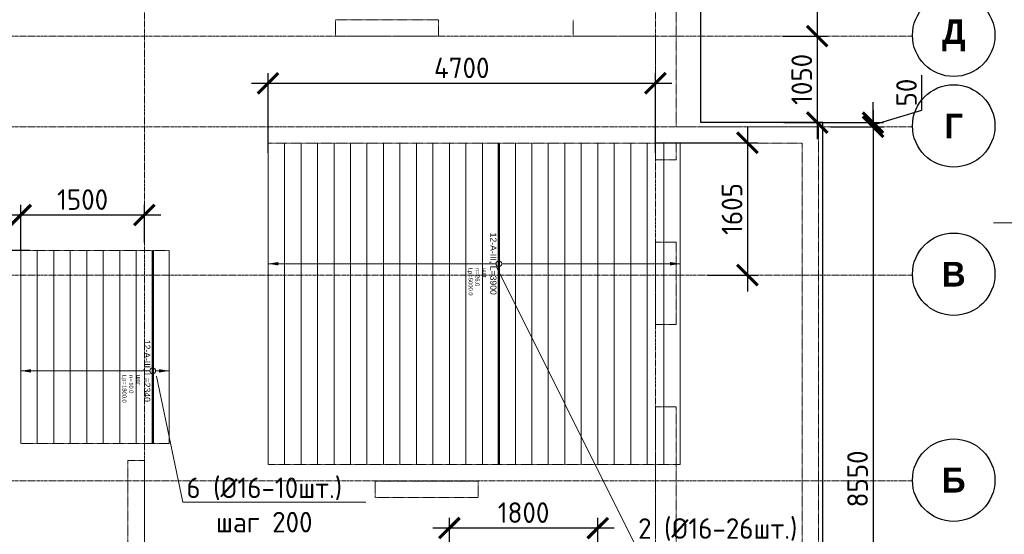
# Model space of a CAD drawing. Header units: millimetres. Extents: x -56135 to 1694203, y -446411 to -23139.
# Tile 197 of 256: x 901238 to 913183, y -122447 to -116199. Entities that reach past the tile are written whole.
import ezdxf
from ezdxf import colors
from ezdxf.entities.mleader import LeaderData, LeaderLine
from ezdxf.enums import TextEntityAlignment as Align
from ezdxf.math import Vec2, Vec3

# ---------------------------------------------------------------- set-up
doc = ezdxf.new("R2010")
doc.units = ezdxf.units.MM
doc.set_wipeout_variables(frame=1)
for name, pattern in [('01 Штриховая _4 мм_', [6, 3.5, -2.5]), ('______5', [1100, 800, -100, 100, -100]), ('GOST2.303 4', [7, 5, -2, 0]), ('осевая', [50.8, 31.75, -6.35, 6.35, -6.35])]:
    doc.linetypes.add(name, pattern=pattern)
for name, color, linetype, lineweight in [('0 Фундамент', 5, 'Continuous', 30), ('АрмСтер', 2, 'Continuous', 50), ('контур распр. стерхней', 2, 'GOST2.303 4', 20), ('Оси', 40, '______5', 18), ('подоснова', 151, 'Continuous', 5), ('РАЗМЕРЫ', 1, 'Continuous', 9), ('СТЕНЫ', 3, 'Continuous', 30)]:
    doc.layers.add(name, color=color, linetype=linetype, lineweight=lineweight)
doc.layers.add('АрмСтер_атрибуты', color=2, linetype='Continuous', lineweight=0, plot=False)
doc.layers.add('АрмСтер_невид', color=8, linetype='Continuous', lineweight=0, plot=False)
doc.styles.add('Century Gothic', font='GOTHIC.TTF')
doc.styles.add('GOST-2.304_Type-B', font='GOST_Common.ttf')
doc.styles.get("Standard").update_dxf_attribs({"font": 'arial.ttf'})
doc.styles.add('Аннотативный', font='arial.ttf')
doc.dimstyles.new('СПДС', dxfattribs={"dimscale": 100, "dimtxt": 2.5, "dimasz": 2.5, "dimexe": 1.25, "dimexo": 0, "dimtad": 1, "dimdec": 0, "dimtxsty": 'GOST-2.304_Type-B', "dimblk": 'ARCHTICK', "dimcen": 2.5, "dimdle": 2, "dimadec": 0, "dimazin": 2, "dimtfac": 0.75, "dimtdec": 0, "dimtmove": 1, "dimatfit": 3, "dimfxl": 1, "dimtolj": 1, "dimarcsym": 1})

# ---------------------------------------------------------------- blocks, each defined once
blk = doc.blocks.new('NSY101')
at = {"color": 0, "linetype": 'ByBlock', "lineweight": -2}
blk.add_circle((0, 0), 50, dxfattribs=at)
blk = doc.blocks.new('оси 2.2-2.3')
at = {"layer": 'Оси', "color": 16, "linetype": 'осевая', "lineweight": 0, "transparency": 33554687}
for p, q in [((515054.9, -104267.9), (515054.9, -134893.5)), ((521254.5, -104267.9), (521254.9, -134893.5)), ((468076.3, -116595.4), (524372.9, -116595.4)), ((468076.3, -117695.4), (524372.9, -117695.4)), ((468076.3, -119495.4), (524372.9, -119495.4)), ((468076.3, -121995.4), (524372.9, -121995.4))]:
    blk.add_line(p, q, dxfattribs=at)
at = {"layer": 'Оси', "color": 16, "linetype": 'Continuous', "lineweight": 25, "transparency": 33554687, "xscale": 9.999999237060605, "yscale": 9.999999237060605, "zscale": 9.999999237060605}
for p in [(524872.8, -116585.2), (524872.8, -117685.2), (524872.8, -119485.2), (524872.8, -121985.2)]:
    blk.add_blockref('NSY101', p, dxfattribs=at)
at = {"layer": 'Оси', "color": 16, "linetype": 'Continuous', "lineweight": 25, "transparency": 33554687, "char_height": 300, "attachment_point": 5, "style": 'Century Gothic'}
for s, insert, width in [('\\A1;{\\fCentury Gothic|i0|b1;\\H300.000000;\\W1.000000;\\C16;Д}\\P', (524872.8, -116585.2), 470), ('\\A1;{\\fCentury Gothic|i0|b1;\\H300.000000;\\W1.000000;\\C16;Г}\\P', (524872.8, -117685.2), 345), ('\\A1;{\\fCentury Gothic|i0|b1;\\H300.000000;\\W1.000000;\\C16;В}\\P', (524872.8, -119485.2), 390), ('\\A1;{\\fCentury Gothic|i0|b1;\\H300.000000;\\W1.000000;\\C16;Б}\\P', (524872.8, -121985.2), 390)]:
    blk.add_mtext(s, dxfattribs=dict(at, insert=insert, width=width))
blk = doc.blocks.new('_ArchTick')
at = {"color": 0, "linetype": 'ByBlock', "const_width": 0.15}
blk.add_lwpolyline([(-0.5, -0.5), (0.5, 0.5)], dxfattribs=at)
blk = doc.blocks.new('*D168')
at = {"layer": 'DEFPOINTS', "color": 0, "transparency": 16777216}
for p in [(909501, -106299), (910501, -116399), (910913, -116399)]:
    blk.add_point(p, dxfattribs=at)
at = {"layer": 'РАЗМЕРЫ', "color": 0, "lineweight": -2, "transparency": 16777216}
for p, q in [((910913, -106099), (910913, -116599)), ((909501, -106299), (911038, -106299)), ((910501, -116399), (911038, -116399))]:
    blk.add_line(p, q, dxfattribs=at)
at = {"layer": 'РАЗМЕРЫ', "color": 0, "lineweight": -2, "transparency": 16777216, "xscale": 250, "yscale": 250, "zscale": 250}
for p, rotation in [((910913, -106299), 90), ((910913, -116399), 270)]:
    blk.add_blockref('_ArchTick', p, dxfattribs=dict(at, rotation=rotation))
at = {"layer": 'РАЗМЕРЫ', "color": 0, "transparency": 16777216, "insert": (910726, -111349), "char_height": 250, "attachment_point": 5, "rotation": 90, "style": 'GOST-2.304_Type-B'}
blk.add_mtext('\\A1;10100', dxfattribs=at)
blk = doc.blocks.new('*D169')
at = {"layer": 'DEFPOINTS', "color": 0, "transparency": 16777216}
for p in [(910501, -116399), (910507, -117449), (910913, -117449)]:
    blk.add_point(p, dxfattribs=at)
at = {"layer": 'РАЗМЕРЫ', "color": 0, "lineweight": -2, "transparency": 16777216}
for p, q in [((910913, -116199), (910913, -117649)), ((910501, -116399), (911038, -116399)), ((910507, -117449), (911038, -117449))]:
    blk.add_line(p, q, dxfattribs=at)
at = {"layer": 'РАЗМЕРЫ', "color": 0, "lineweight": -2, "transparency": 16777216, "xscale": 250, "yscale": 250, "zscale": 250}
for p, rotation in [((910913, -116399), 90), ((910913, -117449), 270)]:
    blk.add_blockref('_ArchTick', p, dxfattribs=dict(at, rotation=rotation))
at = {"layer": 'РАЗМЕРЫ', "color": 0, "transparency": 16777216, "insert": (910726, -116924), "char_height": 250, "attachment_point": 5, "rotation": 90, "style": 'GOST-2.304_Type-B'}
blk.add_mtext('\\A1;1050', dxfattribs=at)
blk = doc.blocks.new('*D170')
at = {"layer": 'DEFPOINTS', "color": 0, "transparency": 16777216}
for p in [(910981, -117449), (911073, -117499), (911591, -117449)]:
    blk.add_point(p, dxfattribs=at)
at = {"layer": 'РАЗМЕРЫ', "color": 0, "lineweight": -2, "transparency": 16777216}
for p, q in [((912184, -117296), (912184, -116871)), ((911591, -117449), (911591, -117199)), ((911591, -117474), (912184, -117296)), ((910981, -117449), (911716, -117449)), ((911073, -117499), (911716, -117499)), ((911591, -117499), (911591, -117449)), ((911591, -117499), (911591, -117449)), ((911591, -117499), (911591, -117749))]:
    blk.add_line(p, q, dxfattribs=at)
at = {"layer": 'РАЗМЕРЫ', "color": 0, "lineweight": -2, "transparency": 16777216, "xscale": 250, "yscale": 250, "zscale": 250}
for p, rotation in [((911591, -117449), 270), ((911591, -117499), 90)]:
    blk.add_blockref('_ArchTick', p, dxfattribs=dict(at, rotation=rotation))
at = {"layer": 'РАЗМЕРЫ', "color": 0, "transparency": 16777216, "insert": (911997, -117084), "char_height": 250, "attachment_point": 5, "rotation": 90, "style": 'GOST-2.304_Type-B'}
blk.add_mtext('\\A1;50', dxfattribs=at)
blk = doc.blocks.new('*D171')
at = {"layer": 'DEFPOINTS', "color": 0, "transparency": 16777216}
for p in [(911394, -117499), (910981, -126049), (911591, -126049)]:
    blk.add_point(p, dxfattribs=at)
at = {"layer": 'РАЗМЕРЫ', "color": 0, "lineweight": -2, "transparency": 16777216}
for p, q in [((911591, -117299), (911591, -126249)), ((911394, -117499), (911716, -117499)), ((910981, -126049), (911716, -126049))]:
    blk.add_line(p, q, dxfattribs=at)
at = {"layer": 'РАЗМЕРЫ', "color": 0, "lineweight": -2, "transparency": 16777216, "xscale": 250, "yscale": 250, "zscale": 250}
for p, rotation in [((911591, -117499), 90), ((911591, -126049), 270)]:
    blk.add_blockref('_ArchTick', p, dxfattribs=dict(at, rotation=rotation))
at = {"layer": 'РАЗМЕРЫ', "color": 0, "transparency": 16777216, "insert": (911403, -121774), "char_height": 250, "attachment_point": 5, "rotation": 90, "style": 'GOST-2.304_Type-B'}
blk.add_mtext('\\A1;8550', dxfattribs=at)
blk = doc.blocks.new('*U192')
at = {"layer": 'АрмСтер_невид', "ltscale": 100}
for p, q in [((-1463, 2200), (2437, 2200)), ((-1463, 2000), (2437, 2000)), ((-1463, 1800), (2437, 1800)), ((-1463, 1600), (2437, 1600)), ((-1463, 1400), (2437, 1400)), ((-1463, 1200), (2437, 1200)), ((-1463, 1000), (2437, 1000)), ((-1463, 800), (2437, 800)), ((-1463, 600), (2437, 600)), ((-1463, 400), (2437, 400)), ((-1463, 200), (2437, 200)), ((-1463, -200), (2437, -200)), ((-1463, -400), (2437, -400)), ((-1463, -600), (2437, -600)), ((-1463, -800), (2437, -800)), ((-1463, -1000), (2437, -1000)), ((-1463, -1200), (2437, -1200)), ((-1463, -1400), (2437, -1400)), ((-1463, -1600), (2437, -1600)), ((-1463, -1800), (2437, -1800)), ((-1463, -2000), (2437, -2000)), ((-1463, -2200), (2437, -2200)), ((-1463, -2400), (2437, -2400)), ((-1463, -2600), (2437, -2600)), ((-1463, -2800), (2437, -2800))]:
    blk.add_line(p, q, dxfattribs=at)
at = {"layer": 'РАЗМЕРЫ'}
for p, q in [((112, 2200), (-112, 2200)), ((112, -2800), (-112, -2800))]:
    blk.add_line(p, q, dxfattribs=at)
at = {"layer": 'РАЗМЕРЫ', "ltscale": 15}
blk.add_line((0, -2800), (0, 2200), dxfattribs=at)
at = {"layer": 'РАЗМЕРЫ'}
for points in [[(0, 2200), (21, 2075), (-21, 2075)], [(0, -2800), (21, -2675), (-21, -2675)]]:
    blk.add_solid(points, dxfattribs=at)
at = {"layer": 'АрмСтер_атрибуты', "color": 215, "ltscale": 15, "style": 'Аннотативный'}
for s, p in [('шаг', (51, -194)), ('Lр=', (50, -368)), ('n=', (51, -285))]:
    blk.add_text(s, height=50, dxfattribs=at).set_placement(p)
at = {"layer": 'АрмСтер_атрибуты', "style": 'Аннотативный', "flags": 8}
blk.add_attdef('ПОЗ', (110, 30), '', height=75, dxfattribs=at)
at = {"layer": 'АрмСтер_атрибуты', "color": 215, "style": 'Аннотативный'}
for tag, p, flags in [('КОЛ', (138, -285), 8), ('ШАГ', (191, -194), 10), ('ШИРИНА', (173, -368), 8)]:
    blk.add_attdef(tag, p, '', height=50, dxfattribs=dict(at, flags=flags))
at = {"layer": 'АрмСтер_атрибуты', "flags": 9}
for tag, p in [('МАССА', (-1034, -1010)), ('ОБОЗНАЧЕНИЕ', (-1034, -1124))]:
    blk.add_attdef(tag, p, '', height=75, dxfattribs=at)
at = {"linetype": 'Continuous', "lineweight": 0}
blk.add_wipeout([(35, 0), (28, 21), (11, 33), (-11, 33), (-28, 21), (-35, 0), (-28, -21), (-11, -33), (11, -33), (28, -21)], dxfattribs=at)
at = {"color": 0, "linetype": 'ByBlock', "lineweight": -2, "ltscale": 100}
blk.add_line((-1463, 0), (2437, 0), dxfattribs=at)
at = {"layer": 'АрмСтер_невид', "ltscale": 100}
blk.add_line((-1463, 0), (2437, 0), dxfattribs=at)
at = {"layer": 'РАЗМЕРЫ'}
blk.add_circle((0, 0), 35, dxfattribs=at)
at = {"layer": 'АрмСтер_атрибуты', "style": 'Аннотативный', "flags": 8}
blk.add_attdef('НАИМЕНОВАНИЕ', text='', height=75, dxfattribs=at).set_placement((0, -29), align=Align.TOP_CENTER)
blk = doc.blocks.new('_None')
blk = doc.blocks.new('*D195')
at = {"layer": 'DEFPOINTS', "color": 0, "transparency": 16777216}
for p in [(906451, -122371), (906451, -122797), (908251, -122797)]:
    blk.add_point(p, dxfattribs=at)
at = {"layer": 'РАЗМЕРЫ', "color": 0, "lineweight": -2, "transparency": 16777216}
for p, q in [((906451, -122797), (906451, -122246)), ((908251, -122797), (908251, -122246)), ((908451, -122371), (906251, -122371))]:
    blk.add_line(p, q, dxfattribs=at)
at = {"layer": 'РАЗМЕРЫ', "color": 0, "lineweight": -2, "transparency": 16777216, "xscale": 250, "yscale": 250, "zscale": 250, "rotation": 180}
blk.add_blockref('_ArchTick', (906451, -122371), dxfattribs=at)
at = {"layer": 'РАЗМЕРЫ', "color": 0, "lineweight": -2, "transparency": 16777216, "xscale": 250, "yscale": 250, "zscale": 250}
blk.add_blockref('_ArchTick', (908251, -122371), dxfattribs=at)
at = {"layer": 'РАЗМЕРЫ', "color": 0, "transparency": 16777216, "insert": (907351, -122183), "char_height": 250, "attachment_point": 5, "style": 'GOST-2.304_Type-B'}
blk.add_mtext('\\A1;1800', dxfattribs=at)
blk = doc.blocks.new('*U70')
at = {"layer": 'АрмСтер_невид', "ltscale": 100}
for p, q in [((-1463, 200), (877, 200)), ((-1463, -200), (877, -200)), ((-1463, -400), (877, -400)), ((-1463, -600), (877, -600)), ((-1463, -800), (877, -800)), ((-1463, -1000), (877, -1000)), ((-1463, -1200), (877, -1200)), ((-1463, -1400), (877, -1400)), ((-1463, -1600), (877, -1600))]:
    blk.add_line(p, q, dxfattribs=at)
at = {"layer": 'РАЗМЕРЫ'}
for p, q in [((112, 200), (-112, 200)), ((112, -1600), (-112, -1600))]:
    blk.add_line(p, q, dxfattribs=at)
at = {"layer": 'РАЗМЕРЫ', "ltscale": 15}
blk.add_line((0, -1600), (0, 200), dxfattribs=at)
at = {"layer": 'РАЗМЕРЫ'}
for points in [[(0, 200), (21, 75), (-21, 75)], [(0, -1600), (21, -1475), (-21, -1475)]]:
    blk.add_solid(points, dxfattribs=at)
at = {"layer": 'АрмСтер_атрибуты', "color": 215, "ltscale": 15, "style": 'Аннотативный'}
for s, p in [('шаг', (51, -194)), ('Lр=', (50, -368)), ('n=', (51, -285))]:
    blk.add_text(s, height=50, dxfattribs=at).set_placement(p)
at = {"layer": 'АрмСтер_атрибуты', "style": 'Аннотативный', "flags": 8}
blk.add_attdef('ПОЗ', (110, 30), '', height=75, dxfattribs=at)
at = {"layer": 'АрмСтер_атрибуты', "color": 215, "style": 'Аннотативный'}
for tag, p, flags in [('КОЛ', (138, -285), 8), ('ШАГ', (191, -194), 10), ('ШИРИНА', (173, -368), 8)]:
    blk.add_attdef(tag, p, '', height=50, dxfattribs=dict(at, flags=flags))
at = {"layer": 'АрмСтер_атрибуты', "flags": 9}
for tag, p in [('МАССА', (-1034, -1010)), ('ОБОЗНАЧЕНИЕ', (-1034, -1124))]:
    blk.add_attdef(tag, p, '', height=75, dxfattribs=at)
at = {"linetype": 'Continuous', "lineweight": 0}
blk.add_wipeout([(35, 0), (28, 21), (11, 33), (-11, 33), (-28, 21), (-35, 0), (-28, -21), (-11, -33), (11, -33), (28, -21)], dxfattribs=at)
at = {"color": 0, "linetype": 'ByBlock', "lineweight": -2, "ltscale": 100}
blk.add_line((-1463, 0), (877, 0), dxfattribs=at)
at = {"layer": 'АрмСтер_невид', "ltscale": 100}
blk.add_line((-1463, 0), (877, 0), dxfattribs=at)
at = {"layer": 'РАЗМЕРЫ'}
blk.add_circle((0, 0), 35, dxfattribs=at)
at = {"layer": 'АрмСтер_атрибуты', "style": 'Аннотативный', "flags": 8}
blk.add_attdef('НАИМЕНОВАНИЕ', text='', height=75, dxfattribs=at).set_placement((0, -29), align=Align.TOP_CENTER)
blk = doc.blocks.new('*D196')
at = {"layer": 'DEFPOINTS', "color": 0, "transparency": 16777216}
for p in [(901251, -118571), (902751, -118906), (901251, -119000)]:
    blk.add_point(p, dxfattribs=at)
at = {"layer": 'РАЗМЕРЫ', "color": 0, "lineweight": -2, "transparency": 16777216}
for p, q in [((901251, -119000), (901251, -118446)), ((902751, -118906), (902751, -118446)), ((902951, -118571), (901051, -118571))]:
    blk.add_line(p, q, dxfattribs=at)
at = {"layer": 'РАЗМЕРЫ', "color": 0, "lineweight": -2, "transparency": 16777216, "xscale": 250, "yscale": 250, "zscale": 250, "rotation": 180}
blk.add_blockref('_ArchTick', (901251, -118571), dxfattribs=at)
at = {"layer": 'РАЗМЕРЫ', "color": 0, "lineweight": -2, "transparency": 16777216, "xscale": 250, "yscale": 250, "zscale": 250}
blk.add_blockref('_ArchTick', (902751, -118571), dxfattribs=at)
at = {"layer": 'РАЗМЕРЫ', "color": 0, "transparency": 16777216, "insert": (902001, -118383), "char_height": 250, "attachment_point": 5, "style": 'GOST-2.304_Type-B'}
blk.add_mtext('\\A1;1500', dxfattribs=at)
blk = doc.blocks.new('*D204')
at = {"layer": 'DEFPOINTS', "color": 0, "transparency": 16777216}
for p in [(904251, -116972), (904251, -117814), (908951, -117814)]:
    blk.add_point(p, dxfattribs=at)
at = {"layer": 'РАЗМЕРЫ', "color": 0, "lineweight": -2, "transparency": 16777216}
for p, q in [((904251, -117814), (904251, -116847)), ((908951, -117814), (908951, -116847)), ((909151, -116972), (904051, -116972))]:
    blk.add_line(p, q, dxfattribs=at)
at = {"layer": 'РАЗМЕРЫ', "color": 0, "lineweight": -2, "transparency": 16777216, "xscale": 250, "yscale": 250, "zscale": 250, "rotation": 180}
blk.add_blockref('_ArchTick', (904251, -116972), dxfattribs=at)
at = {"layer": 'РАЗМЕРЫ', "color": 0, "lineweight": -2, "transparency": 16777216, "xscale": 250, "yscale": 250, "zscale": 250}
blk.add_blockref('_ArchTick', (908951, -116972), dxfattribs=at)
at = {"layer": 'РАЗМЕРЫ', "color": 0, "transparency": 16777216, "insert": (906601, -116784), "char_height": 250, "attachment_point": 5, "style": 'GOST-2.304_Type-B'}
blk.add_mtext('\\A1;4700', dxfattribs=at)
blk = doc.blocks.new('*D205')
at = {"layer": 'DEFPOINTS', "color": 0, "transparency": 16777216}
for p in [(908951, -117694), (909581, -119299), (910067, -119299)]:
    blk.add_point(p, dxfattribs=at)
at = {"layer": 'РАЗМЕРЫ', "color": 0, "lineweight": -2, "transparency": 16777216}
for p, q in [((910067, -117494), (910067, -119499)), ((908951, -117694), (910192, -117694)), ((909581, -119299), (910192, -119299))]:
    blk.add_line(p, q, dxfattribs=at)
at = {"layer": 'РАЗМЕРЫ', "color": 0, "lineweight": -2, "transparency": 16777216, "xscale": 250, "yscale": 250, "zscale": 250}
for p, rotation in [((910067, -117694), 90), ((910067, -119299), 270)]:
    blk.add_blockref('_ArchTick', p, dxfattribs=dict(at, rotation=rotation))
at = {"layer": 'РАЗМЕРЫ', "color": 0, "transparency": 16777216, "insert": (909880, -118497), "char_height": 250, "attachment_point": 5, "rotation": 90, "style": 'GOST-2.304_Type-B'}
blk.add_mtext('\\A1;1605', dxfattribs=at)
blk = doc.blocks.new('*D208')
at = {"layer": 'DEFPOINTS', "color": 0, "transparency": 16777216}
for p in [(900531, -119000), (901361, -119000), (901090, -119299)]:
    blk.add_point(p, dxfattribs=at)
at = {"layer": 'РАЗМЕРЫ', "color": 0, "lineweight": -2, "transparency": 16777216}
for p, q in [((900188, -119046), (900188, -118446)), ((900531, -119499), (900531, -118800)), ((900531, -119149), (900188, -119046)), ((901361, -119000), (900406, -119000)), ((901090, -119299), (900406, -119299))]:
    blk.add_line(p, q, dxfattribs=at)
at = {"layer": 'РАЗМЕРЫ', "color": 0, "lineweight": -2, "transparency": 16777216, "xscale": 250, "yscale": 250, "zscale": 250}
for p, rotation in [((900531, -119000), 90), ((900531, -119299), 270)]:
    blk.add_blockref('_ArchTick', p, dxfattribs=dict(at, rotation=rotation))
at = {"layer": 'РАЗМЕРЫ', "color": 0, "transparency": 16777216, "insert": (900000, -118746), "char_height": 250, "attachment_point": 5, "rotation": 90, "style": 'GOST-2.304_Type-B'}
blk.add_mtext('\\A1;300', dxfattribs=at)
blk = doc.blocks.new('стены  тп')
at = {"layer": 'СТЕНЫ', "color": 251, "linetype": '01 Штриховая _4 мм_', "lineweight": 0, "true_color": 0x636466}
for p, q in [((589762, -327826, 3100), (589762, -316376, 3100)), ((586882, -326526, 3100), (585632, -326526, 3100)), ((585632, -326526, 3100), (585632, -326646, 3100)), ((586882, -326646, 3100), (586882, -326526, 3100)), ((588512, -326526, 3100), (588512, -326646, 3100)), ((585632, -326646, 3100), (585632, -326726, 3100)), ((586882, -326726, 3100), (586882, -326646, 3100)), ((588512, -326646, 3100), (588512, -326726, 3100)), ((585632, -326726, 3100), (586882, -326726, 3100)), ((588512, -326726, 3100), (589512, -326726, 3100)), ((589512, -326726, 3100), (589512, -328226, 3100)), ((591492, -327826, 3100), (589762, -327826, 3100)), ((591492, -328026, 3100), (591492, -327826, 3100)), ((589762, -328026, 3100), (591292, -328026, 3100)), ((589762, -328226, 3100), (589762, -328026, 3100)), ((591292, -328026, 3100), (591292, -336126, 3100)), ((591492, -336326, 3100), (591492, -328026, 3100)), ((589762, -328226, 3100), (589512, -328226, 3100)), ((589512, -329226, 3100), (589762, -329226, 3100)), ((589512, -329226, 3100), (589512, -329626, 3100)), ((589762, -330226, 3100), (589762, -329226, 3100)), ((589512, -329626, 3100), (589512, -329746, 3100)), ((589512, -329746, 3100), (589512, -330226, 3100)), ((589762, -330226, 3100), (589512, -330226, 3100)), ((589512, -331226, 3100), (589512, -338426, 3100)), ((589512, -331226, 3100), (589762, -331226, 3100)), ((589762, -336626, 3100), (589762, -331226, 3100)), ((583112, -331876, 3100), (583112, -331996, 3100)), ((583192, -331876, 3100), (583112, -331876, 3100)), ((583312, -331876, 3100), (583192, -331876, 3100)), ((583312, -333376, 3100), (583312, -331876, 3100)), ((583112, -331996, 3100), (583112, -333376, 3100)), ((587362, -332126, 3100), (586112, -332126, 3100)), ((586112, -332126, 3100), (586112, -332326, 3100)), ((587362, -332326, 3100), (587362, -332126, 3100)), ((586112, -332326, 3100), (587362, -332326, 3100))]:
    blk.add_line(p, q, dxfattribs=at)

msp = doc.modelspace()

# ---------------------------------------------------------------- linework, layer by layer
at = {"layer": '0 Фундамент'}
msp.add_lwpolyline([(861851, -105949.2), (861851, -130129.2), (869201, -130129.2), (869201, -130129.2), (881701, -130129.2), (881701, -130129.2), (884051, -130129.2), (884051, -130129.2), (909501, -130129.2), (909501, -126049.2), (910981, -126049.2), (910981, -117449.2), (909501, -117449.2), (909501, -105949.2), (861851, -105949.2)], dxfattribs=at)
at = {"layer": 'контур распр. стерхней', "linetype": '01 Штриховая _4 мм_'}
for points in [[(904251.4, -121599.2), (904251.4, -117699.2), (909251.4, -117699.2), (909251.4, -121599.2)], [(901251.4, -121344.2), (901251.4, -118999.6), (903051.4, -118999.7), (903051.4, -121344.2)]]:
    msp.add_lwpolyline(points, close=True, dxfattribs=at)

# ---------------------------------------------------------------- block references
at = {"layer": 'РАЗМЕРЫ', "color": 1}
msp.add_blockref('оси 2.2-2.3', (387696.3, 196.2), dxfattribs=at)

# ---------------------------------------------------------------- dimensions: what is measured, and where the dimension line sits
for base, p1, p2, picture, middle in [((910913.2, -116399.2), (909501, -106299.2), (910501, -116399.2), '*D168', (910725.7, -111349.2)), ((910913.2, -117449.2), (910501, -116399.2), (910506.7, -117449.2), '*D169', (910725.7, -116924.2)), ((911590.7, -117449.2), (911072.9, -117499.2), (910981, -117449.2), '*D170', (911997, -117233.5)), ((911590.7, -126049.2), (911394.3, -117499.2), (910981, -126049.2), '*D171', (911403.2, -121774.2))]:
    dim = msp.add_linear_dim(base=base, p1=p1, p2=p2, angle=90, dimstyle='СПДС', dxfattribs=at)
    dim.commit()
    dim.dimension.update_dxf_attribs({"geometry": picture, "text_midpoint": middle})
at = {"layer": 'РАЗМЕРЫ'}
dim = msp.add_linear_dim(base=(906451.4, -122370.6), p1=(908251.4, -122796.7), p2=(906451.4, -122796.6), dimstyle='СПДС', dxfattribs=at)
dim.commit()
dim.dimension.update_dxf_attribs({"geometry": '*D195', "text_midpoint": (907351.4, -122183.1)})

# ---------------------------------------------------------------- leaders
at = {"layer": 'подоснова', "color": 4, "ltscale": 0.3}
ml = msp.add_multileader_mtext('Standard', dxfattribs=at)
ml.set_content('{\\C2;осн. сетка %%C16 А500С \\Pшаг 200}', color=4, style='GOST-2.304_Type-B')
ml.set_leader_properties(color=256, linetype='ByLayer', lineweight=15)
ml.set_arrow_properties(name='NONE')
ml.build(insert=Vec2(0, 0))
ml.multileader.update_dxf_attribs({"text_left_attachment_type": 6, "text_right_attachment_type": 6, "dogleg_length": 0.1, "arrow_head_size": 18})
ctx = ml.context
ctx.base_point, ctx.char_height, ctx.arrow_head_size, ctx.landing_gap_size, ctx.plane_origin = Vec3(913448.7, -118663.6), 250, 18, 20, Vec3(920761.5, -117629.7)
ctx.left_attachment, ctx.right_attachment, ctx.text_align_type = 6, 6, 1
notes = []
notes.append((ctx, [(0, (1, 1, 0), (916645.7, -118663.6), (-1, 0), 0.1, [(1, [(918176.5, -119787.1), (918078.7, -119907.1)], 0, [])])]))
ctx.mtext.insert, ctx.mtext.width, ctx.mtext.alignment, ctx.mtext.flow_direction = Vec3(915047.1, -118363.6), 4075.871, 2, 5
for ctx, leaders in notes:
    for number, flags, end, landing, length, lines in leaders:
        leader = LeaderData()
        leader.index, (leader.has_last_leader_line, leader.has_dogleg_vector, leader.attachment_direction) = number, flags
        leader.last_leader_point, leader.dogleg_vector, leader.dogleg_length = Vec3(end), Vec3(landing), length
        for number, points, colour, breaks in lines:
            line = LeaderLine()
            line.index, line.vertices, line.color, line.breaks = number, Vec3.list(points), colors.encode_raw_color(colour), breaks
            leader.lines.append(line)
        ctx.leaders.append(leader)

# ---------------------------------------------------------------- next in the draw order: block references
at = {"layer": 'АрмСтер', "ltscale": 15}
ref = msp.add_blockref('*U192', (907051.4, -119161.7), dxfattribs=dict(at, rotation=270))
ref.add_attrib('НАИМЕНОВАНИЕ', '12-A-III, L=3900', dxfattribs={"layer": 'АрмСтер_атрибуты', "height": 75, "rotation": 270, "style": 'Аннотативный', "flags": 8}).set_placement((907022, -119161.7), align=Align.TOP_CENTER)
ref.add_attrib('КОЛ', '26.0', (906766.2, -119299.7), dxfattribs={"layer": 'АрмСтер_атрибуты', "color": 215, "height": 50, "rotation": 270, "style": 'Аннотативный', "flags": 8})
ref.add_attrib('ШИРИНА', '5000.0', (906683.6, -119334.5), dxfattribs={"layer": 'АрмСтер_атрибуты', "color": 215, "height": 50, "rotation": 270, "style": 'Аннотативный', "flags": 8})
ref = msp.add_blockref('*U70', (902851.4, -120462.2), dxfattribs=dict(at, rotation=270))
ref.add_attrib('НАИМЕНОВАНИЕ', '12-A-III, L=2340', dxfattribs={"layer": 'АрмСтер_атрибуты', "height": 75, "rotation": 270, "style": 'Аннотативный', "flags": 8}).set_placement((902822, -120462.2), align=Align.TOP_CENTER)
ref.add_attrib('КОЛ', '10.0', (902566.2, -120600.2), dxfattribs={"layer": 'АрмСтер_атрибуты', "color": 215, "height": 50, "rotation": 270, "style": 'Аннотативный', "flags": 8})
ref.add_attrib('ШИРИНА', '1800.0', (902483.6, -120635), dxfattribs={"layer": 'АрмСтер_атрибуты', "color": 215, "height": 50, "rotation": 270, "style": 'Аннотативный', "flags": 8})

# ---------------------------------------------------------------- next in the draw order: block references
at = {"layer": 'РАЗМЕРЫ'}
msp.add_blockref('стены  тп', (319438.9, 210326.6, -3100), dxfattribs=at)

# ---------------------------------------------------------------- next in the draw order: dimensions: what is measured, and where the dimension line sits
at = {"layer": 'РАЗМЕРЫ', "color": 1}
dim = msp.add_linear_dim(base=(904251.4, -116971.9), p1=(908951, -117814.2), p2=(904251.4, -117814.2), dimstyle='СПДС', dxfattribs=at)
dim.commit()
dim.dimension.update_dxf_attribs({"geometry": '*D204', "text_midpoint": (906601.2, -116784.4)})
for base, p1, p2, picture, middle in [((910067, -119299.2), (908951, -117694.2), (909580.7, -119299.2), '*D205', (909879.5, -118496.7)), ((900531.4, -118999.6), (901090.4, -119299.2), (901361, -118999.6), '*D208', (900000.2, -118983.8))]:
    dim = msp.add_linear_dim(base=base, p1=p1, p2=p2, angle=90, dimstyle='СПДС', dxfattribs=at)
    dim.commit()
    dim.dimension.update_dxf_attribs({"geometry": picture, "text_midpoint": middle})
at = {"layer": 'РАЗМЕРЫ'}
dim = msp.add_linear_dim(base=(901251.4, -118570.6), p1=(902751.3, -118905.9), p2=(901251.4, -118999.6), dimstyle='СПДС', dxfattribs=at)
dim.commit()
dim.dimension.update_dxf_attribs({"geometry": '*D196', "text_midpoint": (902001.3, -118383.1)})

# ---------------------------------------------------------------- next in the draw order: leaders
at = {"layer": 'подоснова', "color": 2, "ltscale": 0.3}
ml = msp.add_multileader_mtext('Standard', dxfattribs=at)
ml.set_content('2 (%%C16-26шт.)\\Pшаг 200', color=2, style='GOST-2.304_Type-B')
ml.set_leader_properties(color=256, linetype='ByLayer', lineweight=15)
ml.set_arrow_properties(name='NONE')
ml.build(insert=Vec2(0, 0))
ml.multileader.update_dxf_attribs({"text_left_attachment_type": 6, "text_right_attachment_type": 6, "dogleg_length": 0.1, "arrow_head_size": 18})
ctx = ml.context
ctx.base_point, ctx.char_height, ctx.arrow_head_size, ctx.landing_gap_size, ctx.plane_origin = Vec3(908694.1, -122550.8), 250, 18, 20, Vec3(898567.6, -116850.9)
ctx.left_attachment, ctx.right_attachment, ctx.text_align_type = 6, 6, 1
notes = []
notes.append((ctx, [(0, (1, 1, 0), (908694, -122550.8), (1, 0), 0.1, [(0, [(907024.5, -119201.4)], 0, [])])]))
ctx.mtext.insert, ctx.mtext.alignment, ctx.mtext.flow_direction = Vec3(909706.9, -122250.8), 2, 5
ml = msp.add_multileader_mtext('Standard', dxfattribs=at)
ml.set_content('6 (%%C16-10шт.)\\Pшаг 200', color=2, style='GOST-2.304_Type-B')
ml.set_leader_properties(color=256, linetype='ByLayer', lineweight=15)
ml.set_arrow_properties(name='NONE')
ml.build(insert=Vec2(0, 0))
ml.multileader.update_dxf_attribs({"text_left_attachment_type": 6, "text_right_attachment_type": 6, "dogleg_length": 0.1, "arrow_head_size": 18})
ctx = ml.context
ctx.base_point, ctx.char_height, ctx.arrow_head_size, ctx.landing_gap_size, ctx.plane_origin = Vec3(903216.9, -122056.9), 250, 18, 20, Vec3(894442.4, -118174.3)
ctx.left_attachment, ctx.right_attachment, ctx.text_align_type = 6, 6, 1
notes.append((ctx, [(0, (1, 1, 0), (903216.8, -122056.9), (1, 0), 0.1, [(0, [(902899.3, -120524.9)], 0, [])])]))
ctx.mtext.insert, ctx.mtext.alignment, ctx.mtext.flow_direction = Vec3(904204.7, -121756.9), 2, 5
for ctx, leaders in notes:
    for number, flags, end, landing, length, lines in leaders:
        leader = LeaderData()
        leader.index, (leader.has_last_leader_line, leader.has_dogleg_vector, leader.attachment_direction) = number, flags
        leader.last_leader_point, leader.dogleg_vector, leader.dogleg_length = Vec3(end), Vec3(landing), length
        for number, points, colour, breaks in lines:
            line = LeaderLine()
            line.index, line.vertices, line.color, line.breaks = number, Vec3.list(points), colors.encode_raw_color(colour), breaks
            leader.lines.append(line)
        ctx.leaders.append(leader)

doc.saveas('drawing.dxf')
